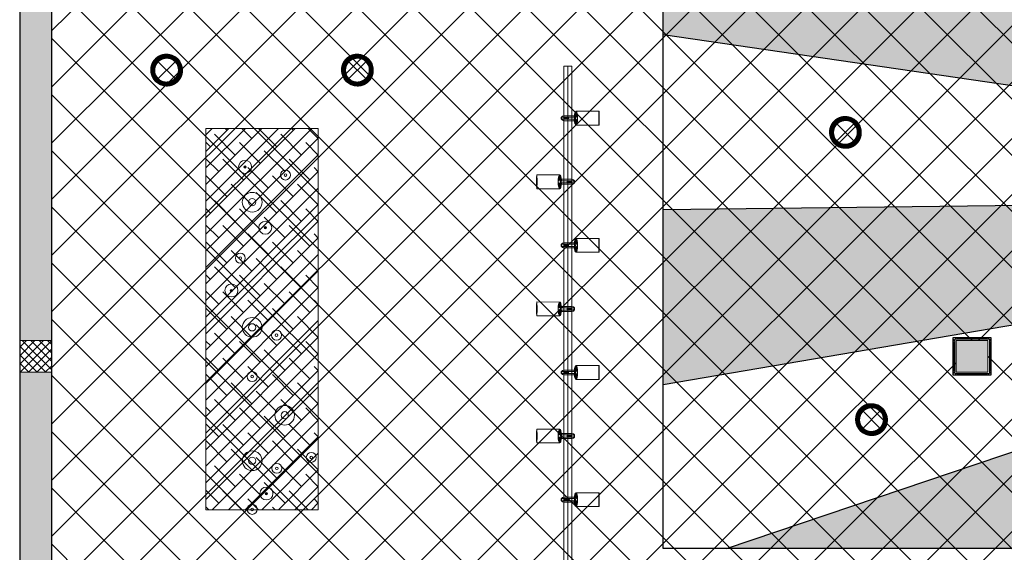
# Model space of a CAD drawing. Header units: millimetres. Extents: x -34728 to 74790, y -3152 to 13830.
# Tile 10 of 31: x 0 to 6193, y 4697 to 8048. Entities that reach past the tile are written whole.
import ezdxf

# ---------------------------------------------------------------- set-up
doc = ezdxf.new("R2010")
doc.units = ezdxf.units.MM
doc.linetypes.add('( Hidden )', pattern=[0.375, 0.25, -0.125])
for name, color, linetype, lineweight, true_color in [('A-CEILING-01', 7, 'Continuous', 5, 0xd56ca8), ('A-CEILING-07', 230, 'Continuous', 5, 0xff007f), ('A-CEILING-08', 7, 'Continuous', 5, 0xd56ca8), ('M-MEP-ELLG-LIGHT', 5, 'Continuous', 15, 0x0000ff)]:
    doc.layers.add(name, color=color, linetype=linetype, lineweight=lineweight, true_color=true_color)
doc.layers.add('A-CELING ELEMENT', color=1, linetype='Continuous')
for name, color, linetype, lineweight in [('A-LIGHT', 1, 'Continuous', 5), ('A-Wall & Column', 2, 'Continuous', 0), ('ND_26_HATCH', 8, 'Continuous', 13)]:
    doc.layers.add(name, color=color, linetype=linetype, lineweight=lineweight)
doc.layers.add('RCP LAYOUT', color=9, linetype='Continuous', true_color=0x808080)
doc.layers.add('Z-TB-NONPLOT', color=9, linetype='Continuous', plot=False)
pattern_1 = [(45, (0, 0), (19.8873782, 72.9203868), [93.75, -18.75, 0, -18.75])]

# ---------------------------------------------------------------- blocks, each defined once
blk = doc.blocks.new('A$Cce852dd5')
at = {"layer": 'A-Wall & Column', "color": 8, "lineweight": 0, "true_color": 0x808080}
for p, q in [((-18, 9), (-18, 0)), ((-9, 18), (0, 18)), ((9, 18), (191, 18)), ((9, 15), (191, 15)), ((9, 12), (191, 12)), ((200, 18), (209, 18)), ((218, 9), (218, 0)), ((-18, -9), (-18, -191)), ((-15, -9), (-15, -191)), ((-12, -9), (-12, -191)), ((212, -9), (212, -191)), ((215, -9), (215, -191)), ((218, -9), (218, -191)), ((-18, -209), (-18, -200)), ((-9, -218), (0, -218)), ((9, -212), (191, -212)), ((9, -215), (191, -215)), ((9, -218), (191, -218)), ((209, -218), (200, -218)), ((218, -200), (218, -209))]:
    blk.add_line(p, q, dxfattribs=at)
for points in [[(0, 9), (-9, 18), (-18, 18), (-18, 9), (-9, 0)], [(-9, 0), (-18, 0), (-18, -9), (-9, -9)], [(9, 9), (9, 18), (0, 18), (0, 9)], [(200, 9), (200, 18), (191, 18), (191, 9)], [(209, 0), (218, 9), (218, 18), (209, 18), (200, 9)], [(209, -9), (218, -9), (218, 0), (209, 0)], [(-9, -191), (-18, -191), (-18, -200), (-9, -200)], [(-9, -200), (-18, -209), (-18, -218), (-9, -218), (0, -209)], [(0, -209), (0, -218), (9, -218), (9, -209)], [(191, -209), (191, -218), (200, -218), (200, -209)], [(200, -209), (209, -218), (218, -218), (218, -209), (209, -200)], [(209, -200), (218, -200), (218, -191), (209, -191)]]:
    blk.add_lwpolyline(points, dxfattribs=at)
blk.add_lwpolyline([(-9, -209), (209, -209), (209, 9), (-9, 9)], close=True, dxfattribs=at)
blk = doc.blocks.new('A$C81f607aa')
at = {"layer": 'A-Wall & Column', "true_color": 0x808080}
h = blk.add_hatch(color=8, dxfattribs=at)
h.dxf.hatch_style = 1
h.paths.add_polyline_path([(-9310, 5830), (-9110, 5830), (-9110, 6030), (-9310, 6030)])
at = {"layer": 'ND_26_HATCH', "lineweight": -3, "true_color": 0x808080, "transparency": 33554687}
h = blk.add_hatch(color=8, dxfattribs=at)
h.dxf.hatch_style = 1
h.paths.add_polyline_path([(-15000, 13280), (-15200, 13280), (-15200, 0), (-11010, 0), (-11010, 650), (-10810, 650), (-10810, 850), (-11210, 850), (-11210, 200), (-15000, 200), (-15000, 8735.8), (-15000, 8835.8), (-15000, 9585.8), (-15000, 9685.8), (-15000, 10435.8), (-15000, 10535.8), (-15000, 11285.8), (-15000, 11385.8), (-15000, 12135.8), (-15000, 12235.8)])
h.paths.add_polyline_path([(-15200, 11087.2), (-15000, 11087.2), (-15000, 11287.2), (-15200, 11287.2)], flags=17)
h.paths.add_polyline_path([(-15200, 8211.4), (-15000, 8211.4), (-15000, 8411.4), (-15200, 8411.4)], flags=17)
h.paths.add_polyline_path([(-15200, 5830), (-15000, 5830), (-15000, 6030), (-15200, 6030)], flags=17)
h.paths.add_polyline_path([(-15200, 3420), (-15000, 3420), (-15000, 3620), (-15200, 3620)], flags=17)
h.paths.add_polyline_path([(-15200, 0), (-15000, 0), (-15000, 200), (-15200, 200)], flags=17)
h.paths.add_polyline_path([(-13205, 0.3), (-13005, 0.3), (-13005, 200.3), (-13205, 200.3)], flags=16)
h.paths.add_polyline_path([(-11210, 0), (-11010, 0), (-11010, 200), (-11210, 200)], flags=17)
h.paths.add_polyline_path([(-11010, 650), (-10810, 650), (-10810, 850), (-11010, 850)], flags=17)
at = {"layer": 'ND_26_HATCH', "lineweight": -3, "true_color": 0x808080}
h = blk.add_hatch(dxfattribs=at)
h.set_pattern_fill('ANSI37', color=8, scale=300)
h.set_pattern_definition([(45, (451552.75, 162145.904), (-26.5165043, 26.5165043), []), (135, (451552.75, 162145.904), (-26.5165043, -26.5165043), [])])
h.paths.add_polyline_path([(-15000, 6030), (-15200, 6030), (-15200, 5830), (-15000, 5830)])
at = {"layer": 'A-Wall & Column', "color": 8, "lineweight": -3, "true_color": 0x808080}
for p, q in [((-15200, 13480), (-15200, 0)), ((-15000, 13480), (-15000, 200))]:
    blk.add_line(p, q, dxfattribs=at)
at = {"layer": 'A-Wall & Column', "color": 8, "true_color": 0x808080}
for points in [[(-15200, 5830), (-15000, 5830), (-15000, 6030), (-15200, 6030)], [(-9310, 6030), (-9110, 6030), (-9110, 5830), (-9310, 5830)], [(-9310, 5830), (-9110, 5830), (-9110, 6030), (-9310, 6030)]]:
    blk.add_lwpolyline(points, close=True, dxfattribs=at)
at = {"layer": 'Z-TB-NONPLOT', "color": 8, "lineweight": -3, "true_color": 0x808080}
blk.add_lwpolyline([(-9328, 6048), (-9092, 6048), (-9092, 5812), (-9328, 5812)], close=True, dxfattribs=at)
at = {"color": 8, "lineweight": -3, "true_color": 0x808080}
blk.add_blockref('A$Cce852dd5', (-9310, 6030), dxfattribs=at)
blk = doc.blocks.new('XR-CP-DS$0$ceiling element 01')
at = {"layer": 'A-CELING ELEMENT', "lineweight": 5, "true_color": 0x808080, "transparency": 33554687}
h = blk.add_hatch(dxfattribs=at)
h.set_pattern_fill('ANSI36', color=8, scale=300)
h.set_pattern_definition(pattern_1)
h.paths.add_polyline_path([(-425629.8, -157750.9, -0.039119), (-425655.9, -157707.5), (-427128.8, -158480.5, 0.039269), (-426963.6, -158744.9)])
h.paths.add_polyline_path([(-427216.5, -158526.6, -0.039231), (-427344.4, -158225.6), (-431924, -159775.1), (-429595.3, -159775.1)])
h.paths.add_polyline_path([(-427146.3, -156679.9, 0.039168), (-427262.3, -156968.3), (-425674.3, -157463.1, -0.03857), (-425655.4, -157416.9)])
h.paths.add_polyline_path([(-425704.2, -155604.7, 0.039168), (-426005.5, -155681.4), (-425472.4, -157256.8, -0.03857), (-425424.2, -157244.1)])
edge = h.paths.add_edge_path()
edge.add_line((-430171.7, -151115.1), (-430279.8, -151115.1))
edge.add_line((-430279.8, -151115.1), (-430279.8, -151215.1))
edge.add_line((-430279.8, -151215.1), (-430479.8, -151215.1))
edge.add_line((-430479.8, -151215.1), (-430479.8, -151115.1))
edge.add_line((-430479.8, -151115.1), (-430629.8, -151115.1))
edge.add_line((-430629.8, -151115.1), (-430629.8, -150665.1))
edge.add_line((-430629.8, -150665.1), (-432321.8, -150665.1))
edge.add_line((-432321.8, -150665.1), (-432321.8, -150772.9))
edge.add_line((-432321.8, -150772.9), (-426859.3, -156104.6))
edge.add_arc((-425365.2, -157562.3), 2087.3, 126.73774, 135.70789, ccw=False)
edge.add_line((-426613.8, -155889.5), (-430171.7, -151115.1))
edge = h.paths.add_edge_path()
edge.add_line((-424199.8, -150665.1), (-424199.8, -151115.1))
edge.add_line((-424199.8, -151115.1), (-424349.8, -151115.1))
edge.add_line((-424349.8, -151115.1), (-424349.8, -151215.1))
edge.add_line((-424349.8, -151215.1), (-424444.6, -151215.1))
edge.add_line((-424444.6, -151215.1), (-425069.6, -155496))
edge.add_arc((-425365.2, -157562.3), 2087.3, 72.87178, 81.85779, ccw=False)
edge.add_line((-424750.5, -155567.5), (-423223, -150665.1))
edge.add_line((-423223, -150665.1), (-424199.8, -150665.1))
h.paths.add_polyline_path([(-424567.7, -153182.9), (-424331.7, -153182.9), (-424331.7, -153418.9), (-424567.7, -153418.9)], flags=16)
h = blk.add_hatch(dxfattribs=at)
h.set_pattern_fill('ANSI36', color=8, scale=300)
h.set_pattern_definition(pattern_1)
h.paths.add_polyline_path([(-426846.1, -159033.2, -0.036239), (-427043, -158804), (-428346.2, -159775.1), (-427588, -159775.1)])
h.paths.add_polyline_path([(-427423.6, -157908.4, -0.039197), (-427452.5, -157582.9), (-432321.8, -157641.9), (-432321.8, -158745.1)])
h.paths.add_polyline_path([(-425674.9, -157660.7, -0.038923), (-425686.3, -157611.6), (-427325.9, -157891.7, 0.039228), (-427250.5, -158193.8)])
h.paths.add_polyline_path([(-425560.1, -157303.4, -0.038492), (-425518.1, -157276.7), (-426291, -155804.1, 0.039154), (-426553.9, -155969.8)])
h.paths.add_polyline_path([(-426337.7, -155715.3, -0.039172), (-426037.7, -155586.2), (-427702.8, -150665.1), (-428988.4, -150665.1)])
h = blk.add_hatch(dxfattribs=at)
h.set_pattern_fill('ANSI36', color=8, scale=200)
h.set_pattern_definition([(45, (0, 0), (13.2582521, 48.6135912), [62.5, -12.5, 0, -12.5])])
h.paths.add_polyline_path([(-427235.6, -156635.7, -0.03916), (-427068.3, -156355.4), (-432321.8, -152634.9), (-432321.8, -154121.3)])
h.paths.add_polyline_path([(-425454.1, -150665.1), (-426550.3, -150665.1), (-425721.8, -155505.6, -0.039276), (-425395.8, -155475.2)])
h.paths.add_polyline_path([(-425690.1, -157561.6, -0.038719), (-425686, -157511.7), (-427331.8, -157271.4, 0.039193), (-427353.2, -157581.7)], flags=17)
h.paths.add_polyline_path([(-425084.2, -155595.8, 0.039193), (-425394.6, -155575.9), (-425374.5, -157239, -0.038719), (-425324.5, -157241.6)], flags=17)
h.paths.add_polyline_path([(-423965.7, -156152.8, 0.996512), (-426776.1, -158963.3), (-425599.9, -157787, -0.900286), (-425184.4, -157294.8), (-424476.2, -156294.7), (-424567.8, -156294.7), (-424567.8, -156058.7), (-424331.8, -156058.7), (-424331.8, -156294.7), (-424476.2, -156294.7), (-425184.4, -157294.8, -0.042192), (-425142, -157329.1)])
h = blk.add_hatch(dxfattribs=at)
h.set_pattern_fill('ANSI36', color=8, scale=300)
h.set_pattern_definition(pattern_1)
h.paths.add_polyline_path([(-432321.8, -155391.8), (-432321.8, -156542.9), (-427430.1, -157257, -0.039171), (-427357.2, -156938.7)])
h.paths.add_polyline_path([(-426787.8, -156174.5, 0.039154), (-426986.9, -156413.1), (-425629.6, -157374.3, -0.038492), (-425597.6, -157336.2)])
h.paths.add_polyline_path([(-424491.1, -155778.6, 0.039227), (-424780.5, -155663.9), (-425275.3, -157251.9, -0.038923), (-425228.3, -157269.8)])
h.paths.add_polyline_path([(-423119.8, -154379.5), (-423119.8, -153004.8), (-424446.3, -155688.1, -0.039269), (-424164.6, -155854.8)])
h.paths.add_polyline_path([(-430497.8, -156058.7), (-430497.8, -156294.7), (-430261.8, -156294.7), (-430261.8, -156058.7)], flags=0)
h.paths.add_polyline_path([(-430497.8, -156058.7), (-430261.8, -156058.7), (-430261.8, -156294.7), (-430497.8, -156294.7)], flags=16)
at = {"layer": 'A-CELING ELEMENT', "color": 8, "linetype": '( Hidden )', "lineweight": -3, "ltscale": 10, "true_color": 0x808080}
blk.add_lwpolyline([(-427588, -159775.1), (-432321.8, -159775.1), (-432321.8, -150665.1), (-423119.8, -150665.1), (-423119.8, -155306.9), (-427588, -159775.1)], dxfattribs=at)
at = {"layer": 'A-CELING ELEMENT', "color": 8, "lineweight": -3, "true_color": 0x808080}
for points in [[(-427430.1, -157257), (-432321.8, -156542.9)], [(-432321.8, -157641.9), (-427452.5, -157582.9)], [(-427423.6, -157908.4), (-432321.8, -158745.1)], [(-431924, -159775.1), (-427344.4, -158225.6)]]:
    blk.add_lwpolyline(points, dxfattribs=at)
blk = doc.blocks.new('*U140')
at = {"lineweight": 0}
h = blk.add_hatch(dxfattribs=at)
h.set_pattern_fill('ANSI31', color=0)
h.set_pattern_definition([(45, (0, 0), (-0.08838835, 0.08838835), [])])
h.paths.add_polyline_path([(-70.7, 70.7), (-53, 53, -0.414214), (53, 53), (70.7, 70.7, 0.414214)])
h.paths.add_polyline_path([(75, 0, -0.198912), (53, -53), (70.7, -70.7, 0.198912), (100, 0, 0.198912), (70.7, 70.7), (53, 53, -0.198912)])
h.paths.add_polyline_path([(-53, -53), (-70.7, -70.7, 0.414214), (70.7, -70.7), (53, -53, -0.414214)])
h.paths.add_polyline_path([(-75, 0, -0.198912), (-53, 53), (-70.7, 70.7, 0.198912), (-100, 0, 0.198912), (-70.7, -70.7), (-53, -53, -0.198912)])
at = {"color": 0}
for p, q in [((-53, 53), (53, -53)), ((-53, -53), (53, 53))]:
    blk.add_line(p, q, dxfattribs=at)
at = {"color": 0, "lineweight": 0}
for radius in [100, 75]:
    blk.add_circle((0, 0), radius, dxfattribs=at)
blk = doc.blocks.new('A$C98a85b24')
at = {"layer": 'M-MEP-ELLG-LIGHT', "color": 8, "true_color": 0x808080}
for p in [(-3266, 7731), (-2066, 7731), (1003.3, 7339.1), (1167.6, 5531.9)]:
    blk.add_blockref('*U140', p, dxfattribs=at)
blk = doc.blocks.new('A$C668e39da')
at = {"color": 8, "true_color": 0x808080}
for centre, radius in [((1217.6, -6357.7), 40.8), ((1217.8, -6358.2), 7.36), ((1217.8, -6358.1), 2.23), ((1471.6, -6409.3), 31.3), ((1471.6, -6409.3), 8.21), ((1262.2, -6580), 62), ((1262.2, -6580), 22.8), ((1344.8, -6740.8), 40.8), ((1345, -6741.3), 7.36), ((1344.9, -6741.2), 2.23), ((1187.8, -6932.3), 31.3), ((1187.8, -6932.3), 8.21), ((1132, -7135.4), 40.8), ((1132.1, -7135.9), 7.36), ((1132.1, -7135.8), 2.23), ((1262.2, -7367.5), 62), ((1262.2, -7367.5), 22.8), ((1415.7, -7416.8), 31.3), ((1415.7, -7416.8), 8.21), ((1262.2, -7677.7), 31.3), ((1262.2, -7677.7), 8.21), ((1466.6, -7920.9), 62), ((1466.6, -7920.9), 22.8), ((1262.2, -8207), 62), ((1633.9, -8186), 31.3), ((1262.2, -8207), 22.8), ((1417.3, -8254.8), 31.3), ((1633.9, -8186), 8.21), ((1417.3, -8254.8), 8.21), ((1351.8, -8413.1), 40.8), ((1351.9, -8413.6), 7.36), ((1351.9, -8413.5), 2.23), ((1262.2, -8513.1), 31.3), ((1262.2, -8513.1), 8.21)]:
    blk.add_circle(centre, radius, dxfattribs=at)
blk = doc.blocks.new('track-L-1')
at = {"color": 8, "linetype": 'Continuous', "lineweight": 13, "true_color": 0x808080}
for p, q in [((-93, -5.8), (-93, 5.7)), ((-93, 1), (-89, 1)), ((-83, 6.7), (-92, 6.7)), ((-91.9, -1.2), (-91.9, 1)), ((-90.5, 6.7), (-90.5, 8.3)), ((-90.5, 8.3), (-85, 8.3)), ((-90.5, 6.9), (-85, 6.9)), ((-89, -1.2), (-89, 1)), ((-85, 6.7), (-85, 8.3)), ((-83, 6.9), (-83, 5.7)), ((-10, 6.9), (-83, 6.9)), ((-11, 15.4), (-77.5, 15.4)), ((-75.5, 2.9), (-75.5, -3.1)), ((-75.5, 2.9), (-46.4, 2.9)), ((-46.6, 2.9), (-46.6, -3.1)), ((-46.4, -3.1), (-46.4, 2.9)), ((-11, 6.9), (-11, 15.4)), ((-6.5, 6.9), (-10.8, 11.2)), ((-5.1, 8), (-10.6, 13.5)), ((-5.1, 7.9), (-10.4, 15.8)), ((-3.5, 8.8), (-10.1, 18.5)), ((-3.5, 8.8), (-9.6, 22.8)), ((-1.8, 9.3), (-9, 26)), ((-9, -6.1), (-9, 5.9)), ((-6.5, 3.9), (-9, 3.9)), ((-1.8, 9.3), (-7, 34.5)), ((0, 9.4), (-5.8, 37.6)), ((0, 9.4), (-0.6, 43.4)), ((-0.5, 43.4), (144.7, 43.5)), ((1.8, 9.3), (1.2, 42.9)), ((1.8, 9.3), (5.7, 35.2)), ((3.5, 8.8), (6.9, 31.2)), ((3.5, 8.8), (8.5, 22.7)), ((5.1, 8), (9, 18.9)), ((5.1, 8), (9.4, 15.5)), ((6.5, 7), (9.6, 12.4)), ((6.5, 6.9), (9.7, 10.9)), ((7.7, 5.7), (9.9, 8.3)), ((-93, -1.2), (-89, -1.2)), ((-92, -6.8), (-83, -6.8)), ((-90.5, -8.5), (-90.5, -6.8)), ((-90.5, -7.1), (-85, -7.1)), ((-90.5, -8.5), (-85, -8.5)), ((-85, -8.5), (-85, -6.8)), ((-83, -7.1), (-83, -5.8)), ((-83, -7.1), (-10, -7.1)), ((-77.5, -15.6), (-11, -15.6)), ((-75.5, -3.1), (-46.4, -3.1)), ((-11, -15.6), (-11, -7.1)), ((-6.5, -7), (-10.8, -11.3)), ((-5.1, -8.1), (-10.6, -13.6)), ((-5.1, -8.1), (-10.4, -15.9)), ((-3.5, -8.9), (-10.1, -18.6)), ((-3.5, -8.9), (-9.6, -22.9)), ((-6.5, -4.1), (-9, -4.1)), ((-1.8, -9.4), (-9, -26.1)), ((-1.8, -9.4), (-7, -34.6)), ((0, -9.6), (-5.8, -37.7)), ((0, -9.6), (-0.6, -43.6)), ((-0.5, -43.6), (144.7, -43.5)), ((1.8, -9.4), (1.2, -43)), ((1.8, -9.4), (5.7, -35.3)), ((3.5, -8.9), (6.9, -31.3)), ((3.5, -8.9), (8.5, -22.8)), ((5.1, -8.1), (9, -19.1)), ((5.1, -8.1), (9.4, -15.6)), ((6.5, -7.1), (9.6, -12.5)), ((6.5, -7.1), (9.7, -11)), ((7.7, -5.8), (9.9, -8.4))]:
    blk.add_line(p, q, dxfattribs=at)
for centre, radius, start, end in [((-92, 5.7), 1, 90.0041, 180.0041), ((-77.5, -0.1), 15.5, 90.0041, 154.18801), ((-10, 5.9), 1, 0.0041, 90.0041), ((0, -0.1), 9.5, 205.04361, 154.96458), ((2, 9.9), 10.4, 214.92925, 253.0242), ((-92, -5.8), 1, 180.0041, 270.0041), ((-77.5, -0.1), 15.5, 205.82018, 270.0041), ((-10, -6.1), 1, 270.0041, 0.0041), ((2, -10), 10.4, 106.984, 145.07894)]:
    blk.add_arc(centre, radius, start, end, dxfattribs=at)
for centre, ratio, start_param, end_param in [((-0.5, -0.1), 0.243873, -1.409174, 4.550767), ((144.7, 0), 0.034014, -1.570796, 4.712389)]:
    blk.add_ellipse(centre, major_axis=(0, -43.5), ratio=ratio, start_param=start_param, end_param=end_param, dxfattribs=at)
blk = doc.blocks.new('A$Ce144d348')
at = {"layer": 'M-MEP-ELLG-LIGHT', "color": 252}
blk.add_lwpolyline([(3223, -5724), (3273, -5724), (3273, -9235), (8919.9, -9235), (13625, -4529.9), (13625, -356.4), (13675, -356.4), (13675, -4550.7), (8940.7, -9285), (3223, -9285)], close=True, dxfattribs=at)
blk.add_lwpolyline([(3248, -5724), (3248, -9260), (8930.3, -9260), (13650, -4540.3), (13650, -356.4)], dxfattribs=at)
at = {"layer": 'M-MEP-ELLG-LIGHT', "color": 1, "true_color": 0xff0000}
for p in [(3299, -6051.5), (3299, -6851.5), (3299, -7651.5), (3299, -8451.5)]:
    blk.add_blockref('track-L-1', p, dxfattribs=at)
at = {"layer": 'M-MEP-ELLG-LIGHT', "color": 1, "true_color": 0xff0000, "xscale": -1}
for p in [(3197, -6451.5), (3197, -7251.5), (3197, -8051.5)]:
    blk.add_blockref('track-L-1', p, dxfattribs=at)
blk = doc.blocks.new('A$C256bf26b')
at = {"layer": 'A-CEILING-01', "true_color": 0x808080}
h = blk.add_hatch(dxfattribs=at)
h.set_pattern_fill('ANSI37', color=8, scale=2000)
h.set_pattern_definition([(45, (0, 0), (-176.7767, 176.7767), []), (135, (0, 0), (-176.7767, -176.7767), [])])
edge = h.paths.add_edge_path()
edge.add_line((17350, 13380), (12020, 13380))
edge.add_line((12020, 13380), (12020, 13280))
edge.add_line((12020, 13280), (11820, 13280))
edge.add_line((11820, 13280), (11820, 13380))
edge.add_line((11820, 13380), (6090, 13380))
edge.add_line((6090, 13380), (6090, 13280))
edge.add_line((6090, 13280), (5890, 13280))
edge.add_line((5890, 13280), (5890, 13380))
edge.add_line((5890, 13380), (350, 13380))
edge.add_line((350, 13380), (200, 13380))
edge.add_line((200, 13380), (200, 4520))
edge.add_line((200, 4520), (650, 4520))
edge.add_line((650, 4520), (650, 4220))
edge.add_line((650, 4220), (200, 4220))
edge.add_line((200, 4220), (200, 3270))
edge.add_line((200, 3270), (3945, 3270))
edge.add_line((3945, 3270), (3945, 3920))
edge.add_line((3945, 3920), (6135, 3920))
edge.add_line((6135, 3920), (6135, 3270))
edge.add_line((6135, 3270), (9805, 3270))
edge.add_line((9805, 3270), (9805, 3070))
edge.add_line((9805, 3070), (10125.7, 3070))
edge.add_line((10125.7, 3070), (10125.7, 3423))
edge.add_line((10125.7, 3423), (11242.1, 4539.4))
edge.add_line((11242.1, 4539.4), (10770.1, 5011.3))
edge.add_line((10770.1, 5011.3), (11904.4, 6145.6))
edge.add_line((11904.4, 6145.6), (14298.8, 8540))
edge.add_line((14298.8, 8540), (14450, 8540))
edge.add_line((14450, 8540), (14450, 9620))
edge.add_line((14450, 9620), (14450, 12330))
edge.add_arc((15200, 12330), 750, 90, 180, ccw=False)
edge.add_line((15200, 13080), (17350, 13080))
edge.add_line((17350, 13080), (17350, 13380))
h.paths.add_polyline_path([(5890.1, 11294.2), (6090.1, 11294.2), (6090.1, 11094.2), (5890.1, 11094.2)], flags=16)
h.paths.add_polyline_path([(5890.1, 9330), (6090.1, 9330), (6090.1, 9130), (5890.1, 9130)], flags=16)
h.paths.add_polyline_path([(5890, 8418.4), (6090, 8418.4), (6090, 8218.4), (5890, 8218.4)], flags=16)
h.paths.add_polyline_path([(5890, 6030), (6090, 6030), (6090, 5830), (5890, 5830)], flags=16)
h.paths.add_polyline_path([(11820, 8418.4), (12020, 8418.4), (12020, 8218.4), (11820, 8218.4)], flags=16)
h.paths.add_polyline_path([(11820, 9330), (12020, 9330), (12020, 9130), (11820, 9130)], flags=16)
h.paths.add_polyline_path([(11820.1, 11294.2), (12020.1, 11294.2), (12020.1, 11094.2), (11820.1, 11094.2)], flags=16)
at = {"layer": 'A-CEILING-07', "true_color": 0x808080}
h = blk.add_hatch(dxfattribs=at)
h.set_pattern_fill('ANSI38', color=8, scale=590)
h.set_pattern_definition([(45, (0, 0), (-52.1491, 52.1491), []), (135, (0, 0), (-156.4474, 52.1491), [184.375, -110.625])])
h.paths.add_polyline_path([(1170.4, 7364.5), (1878.3, 7364.5), (1878.3, 4964.7), (1170.4, 4964.7)])
at = {"layer": 'A-CEILING-01', "color": 8, "true_color": 0x808080}
blk.add_lwpolyline([(11820, 13380), (6090, 13380), (6090, 13280), (5890, 13280), (5890, 13380), (350, 13380), (200, 13380), (200, 4520), (650, 4520), (650, 4220), (200, 4220), (200, 3270), (3945, 3270), (3945, 3920), (6135, 3920), (6135, 3270), (9805, 3270)], dxfattribs=at)
blk.add_lwpolyline([(5890, 6030), (6090, 6030), (6090, 5830), (5890, 5830)], close=True, dxfattribs=at)
blk.add_lwpolyline([(5890, 6030), (6090, 6030), (6090, 5830), (5890, 5830)], close=True, dxfattribs=at)
at = {"layer": 'A-CEILING-07', "color": 8, "lineweight": 0, "true_color": 0x808080}
blk.add_lwpolyline([(1170.4, 7364.5), (1878.3, 7364.5), (1878.3, 4964.7), (1170.4, 4964.7)], close=True, dxfattribs=at)
at = {"color": 8, "true_color": 0x808080}
blk.add_blockref('A$C81f607aa', (15200, 0), dxfattribs=at)
at = {"layer": 'A-CEILING-08', "color": 8, "lineweight": 0, "true_color": 0x808080}
blk.add_blockref('XR-CP-DS$0$ceiling element 01', (436369.8, 164495.1), dxfattribs=at)
at = {"layer": 'A-LIGHT', "color": 8, "true_color": 0x808080}
for name, p in [('A$C98a85b24', (4190, 0)), ('A$Ce144d348', (200, 13480)), ('A$C668e39da', (200, 13480))]:
    blk.add_blockref(name, p, dxfattribs=at)

msp = doc.modelspace()

# ---------------------------------------------------------------- block references
at = {"layer": 'RCP LAYOUT'}
msp.add_blockref('A$C256bf26b', (0, 0), dxfattribs=at)

doc.saveas('drawing.dxf')
